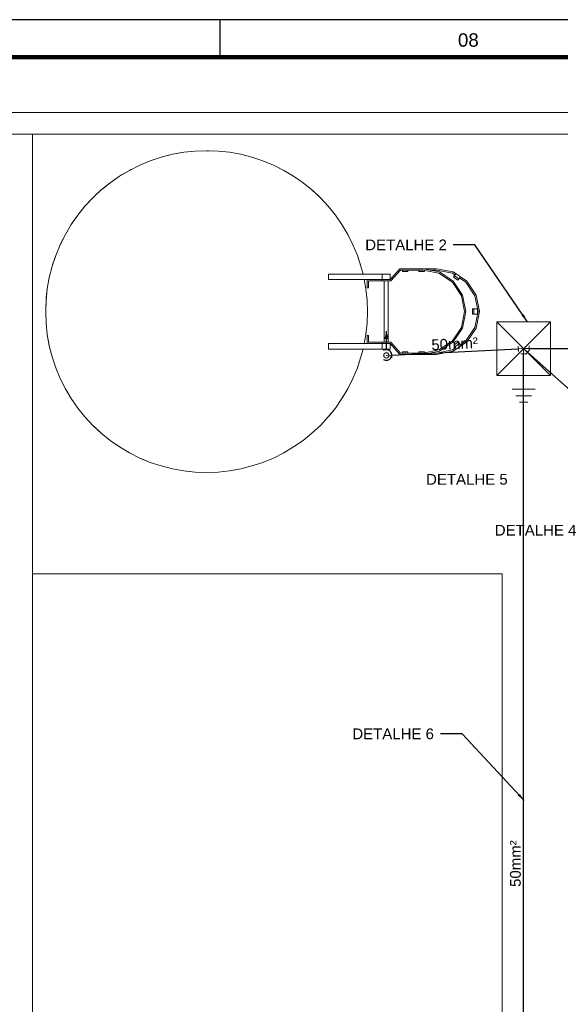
# Model space of a CAD drawing. Header units: millimetres. Extents: x 659 to 1031, y -73 to 11.
# Tile 34 of 141: x 701 to 711, y -8 to 11. Entities that reach past the tile are written whole.
import ezdxf
from ezdxf.enums import TextEntityAlignment as Align

# ---------------------------------------------------------------- set-up
doc = ezdxf.new("R2010")
doc.units = ezdxf.units.MM
doc.header["$MEASUREMENT"] = 0
doc.linetypes.add('NULL', pattern=[0])
for name, color, linetype, lineweight in [('Cotas', 1, 'Continuous', 0), ('IFC-Elemento de mobília-Contorno', 152, 'Continuous', 5), ('IFC-Laje-Contorno', 134, 'Continuous', 5), ('IFC-Parede padrão-Contorno', 44, 'Continuous', 5), ('IFC-Pilar-Contorno', 83, 'Continuous', 5), ('P-Simbol', 170, 'Continuous', 20), ('PR-Condutos 35mm²', 210, 'Continuous', 25), ('PR-Condutos 50mm²', 30, 'Continuous', 25), ('PR-Conexões', 5, 'Continuous', 20), ('PR-Textos conduto', 7, 'Continuous', 9), ('Textos', 7, 'Continuous', 9)]:
    doc.layers.add(name, color=color, linetype=linetype, lineweight=lineweight)
doc.layers.add('Prancha', color=1, linetype='Continuous')
doc.styles.add('Arial', font='arial.ttf')
doc.styles.add('SWIS', font='swisse.ttf')
doc.dimstyles.get("Standard").update_dxf_attribs({"dimtxt": 0.18, "dimasz": 0.18, "dimexe": 0.18, "dimexo": 0.0625, "dimgap": 0.09, "dimtad": 0, "dimtih": 1, "dimtoh": 1, "dimdec": 4, "dimzin": 0, "dimdsep": 46, "dimtxsty": 'Standard', "dimcen": 0.09, "dimadec": 0, "dimazin": 0, "dimtfac": 1, "dimtdec": 4, "dimtofl": 0, "dimtmove": 0, "dimatfit": 3, "dimfxl": 1, "dimtolj": 1, "dimtzin": 0, "dimarcsym": 0})

# ---------------------------------------------------------------- blocks, each defined once
blk = doc.blocks.new('Folha A0')
at = {"layer": 'Prancha', "color": 2}
blk.add_line((-74, 83.4), (-74, 84.1), dxfattribs=at)
at = {"layer": 'Prancha', "color": 4, "lineweight": 100}
blk.add_line((-0.7, 83.4), (-117.3, 83.4), dxfattribs=at)
at = {"layer": 'Prancha', "color": 1}
blk.add_lwpolyline([(-119.8, 0), (0, 0), (0, 84.1), (-119.8, 84.1)], close=True, dxfattribs=at)
at = {"layer": 'Prancha', "color": 1, "style": 'SWIS'}
blk.add_text('08', height=0.25, dxfattribs=at).set_placement((-69.375, 83.521), align=Align.BOTTOM_CENTER)
blk.add_text('08', height=0.25, dxfattribs=at).set_placement((-69.375, 83.521), align=Align.BOTTOM_CENTER)

msp = doc.modelspace()

# ---------------------------------------------------------------- hatches: boundary and pattern name
at = {"layer": 'PR-Condutos 35mm²', "linetype": 'Continuous'}
msp.add_hatch(color=201, dxfattribs=at).paths.add_polyline_path([(707.948, 4.822), (707.909, 4.677), (707.987, 4.677)])

# ---------------------------------------------------------------- linework, layer by layer
at = {"layer": 'IFC-Elemento de mobília-Contorno', "color": 8, "lineweight": 5}
for p, q in [((706.868, 5.785), (706.868, 5.887)), ((706.868, 5.887), (707.868, 5.887)), ((707.868, 5.785), (707.868, 5.887)), ((707.868, 5.887), (707.905, 5.887)), ((707.905, 5.887), (708.02, 5.887)), ((708.02, 5.785), (708.198, 5.988)), ((708.02, 5.862), (708.02, 5.887)), ((708.033, 5.76), (708.21, 5.963)), ((708.198, 5.988), (708.63, 5.988)), ((708.21, 5.963), (708.63, 5.963)), ((708.249, 5.939), (708.249, 5.963)), ((708.249, 5.938), (708.249, 5.939)), ((708.249, 5.938), (708.346, 5.938)), ((708.346, 5.938), (708.35, 5.938)), ((708.35, 5.962), (708.35, 5.963)), ((708.35, 5.938), (708.35, 5.962)), ((708.515, 5.988), (708.884, 5.988)), ((708.553, 5.939), (708.553, 5.963)), ((708.553, 5.938), (708.553, 5.939)), ((708.553, 5.938), (708.651, 5.938)), ((708.63, 5.988), (708.936, 5.927)), ((708.63, 5.963), (708.926, 5.904)), ((708.651, 5.938), (708.655, 5.938)), ((708.655, 5.938), (708.655, 5.958)), ((708.757, 5.963), (708.884, 5.963)), ((708.884, 5.988), (709.19, 5.927)), ((708.884, 5.963), (709.18, 5.904)), ((708.926, 5.904), (709.177, 5.736)), ((708.936, 5.927), (709.195, 5.754)), ((709.18, 5.904), (709.225, 5.874)), ((709.19, 5.927), (709.449, 5.754)), ((709.217, 5.858), (709.239, 5.894)), ((709.225, 5.873), (709.225, 5.874)), ((706.868, 5.785), (707.868, 5.785)), ((707.588, 5.633), (707.588, 5.785)), ((707.614, 5.633), (707.614, 5.76)), ((707.614, 5.76), (707.868, 5.76)), ((707.868, 5.785), (708.02, 5.785)), ((707.868, 5.785), (708.02, 5.785)), ((707.868, 5.76), (707.868, 5.785)), ((707.868, 5.76), (708.033, 5.76)), ((707.906, 4.617), (707.906, 5.76)), ((707.982, 4.617), (707.982, 5.76)), ((708.02, 5.785), (708.02, 5.862)), ((709.177, 5.736), (709.345, 5.485)), ((709.195, 5.754), (709.369, 5.494)), ((709.201, 5.838), (709.225, 5.873)), ((709.201, 5.838), (709.212, 5.853)), ((709.201, 5.838), (709.217, 5.818)), ((709.212, 5.853), (709.217, 5.858)), ((709.217, 5.858), (709.278, 5.814)), ((709.217, 5.818), (709.279, 5.775)), ((709.278, 5.814), (709.295, 5.794)), ((709.279, 5.775), (709.284, 5.779)), ((709.284, 5.779), (709.295, 5.794)), ((709.295, 5.794), (709.322, 5.835)), ((709.31, 5.817), (709.431, 5.736)), ((709.431, 5.736), (709.599, 5.485)), ((709.449, 5.754), (709.623, 5.494)), ((707.588, 5.633), (707.614, 5.633)), ((709.345, 5.485), (709.404, 5.188)), ((709.369, 5.494), (709.43, 5.188)), ((709.599, 5.485), (709.658, 5.188)), ((709.623, 5.494), (709.684, 5.188)), ((709.345, 4.892), (709.404, 5.188)), ((709.369, 4.882), (709.43, 5.188)), ((709.555, 5.239), (709.561, 5.239)), ((709.555, 5.164), (709.555, 5.239)), ((709.555, 5.138), (709.555, 5.164)), ((709.561, 5.239), (709.58, 5.239)), ((709.58, 5.213), (709.58, 5.239)), ((709.58, 5.239), (709.645, 5.239)), ((709.58, 5.138), (709.58, 5.213)), ((709.599, 4.892), (709.658, 5.188)), ((709.623, 4.882), (709.684, 5.188)), ((709.645, 5.138), (709.645, 5.239)), ((709.555, 5.138), (709.561, 5.138)), ((709.561, 5.138), (709.58, 5.138)), ((709.58, 5.138), (709.645, 5.138)), ((709.177, 4.641), (709.345, 4.892)), ((709.195, 4.623), (709.369, 4.882)), ((709.431, 4.641), (709.599, 4.892)), ((709.449, 4.623), (709.623, 4.882)), ((706.868, 4.49), (706.868, 4.592)), ((706.868, 4.592), (707.868, 4.592)), ((707.588, 4.744), (707.614, 4.744)), ((707.588, 4.592), (707.588, 4.744)), ((707.588, 4.592), (707.868, 4.592)), ((707.614, 4.617), (707.614, 4.744)), ((707.614, 4.617), (708.033, 4.617)), ((707.868, 4.617), (708.033, 4.617)), ((707.868, 4.592), (707.868, 4.617)), ((707.868, 4.49), (707.868, 4.592)), ((707.868, 4.592), (708.02, 4.592)), ((708.02, 4.592), (708.198, 4.388)), ((708.02, 4.567), (708.02, 4.592)), ((708.033, 4.617), (708.21, 4.414)), ((708.926, 4.473), (709.177, 4.641)), ((708.936, 4.449), (709.195, 4.623)), ((709.19, 4.449), (709.449, 4.623)), ((709.228, 4.58), (709.29, 4.623)), ((709.289, 4.583), (709.306, 4.603)), ((709.29, 4.623), (709.295, 4.619)), ((709.295, 4.619), (709.306, 4.603)), ((709.306, 4.603), (709.327, 4.571)), ((709.327, 4.571), (709.431, 4.641)), ((706.868, 4.49), (707.868, 4.49)), ((707.868, 4.49), (707.983, 4.49)), ((707.983, 4.49), (708.02, 4.49)), ((708.02, 4.49), (708.02, 4.567)), ((708.21, 4.414), (708.63, 4.414)), ((708.249, 4.438), (708.249, 4.439)), ((708.249, 4.439), (708.346, 4.439)), ((708.249, 4.414), (708.249, 4.438)), ((708.346, 4.439), (708.35, 4.439)), ((708.35, 4.415), (708.35, 4.439)), ((708.35, 4.414), (708.35, 4.415)), ((708.515, 4.414), (708.553, 4.414)), ((708.553, 4.438), (708.553, 4.439)), ((708.553, 4.439), (708.651, 4.439)), ((708.553, 4.414), (708.553, 4.438)), ((708.558, 4.414), (708.63, 4.414)), ((708.63, 4.414), (708.926, 4.473)), ((708.63, 4.388), (708.936, 4.449)), ((708.651, 4.439), (708.655, 4.439)), ((708.655, 4.419), (708.655, 4.439)), ((708.757, 4.414), (708.884, 4.414)), ((708.884, 4.414), (709.18, 4.473)), ((708.884, 4.388), (709.19, 4.449)), ((709.18, 4.473), (709.243, 4.515)), ((709.212, 4.56), (709.228, 4.58)), ((709.212, 4.56), (709.222, 4.544)), ((709.212, 4.56), (709.235, 4.525)), ((709.222, 4.544), (709.227, 4.54)), ((709.227, 4.54), (709.289, 4.583)), ((709.227, 4.54), (709.243, 4.515)), ((709.235, 4.525), (709.243, 4.515)), ((708.198, 4.388), (708.63, 4.388)), ((708.63, 4.388), (708.884, 4.388))]:
    msp.add_line(p, q, dxfattribs=at)
at = {"layer": 'IFC-Laje-Contorno', "color": 8, "lineweight": 5}
for p, q in [((701.348, 0.298), (701.348, 8.498)), ((701.348, -12.702), (701.348, 0.298)), ((701.348, 0.298), (710.106, 0.298)), ((710.106, -12.702), (710.106, 0.298))]:
    msp.add_line(p, q, dxfattribs=at)
at = {"layer": 'IFC-Parede padrão-Contorno', "color": 8, "lineweight": 5}
for p, q in [((681.918, 8.898), (743.51, 8.898)), ((682.222, 8.498), (743.11, 8.498))]:
    msp.add_line(p, q, dxfattribs=at)
at = {"layer": 'IFC-Pilar-Contorno', "color": 8, "lineweight": 5}
for p, q in [((703.751, 8.067), (703.958, 8.12)), ((703.751, 8.067), (703.794, 8.078)), ((703.794, 8.078), (703.958, 8.12)), ((703.958, 8.12), (704.169, 8.158)), ((703.958, 8.12), (704.002, 8.128)), ((704.002, 8.128), (704.169, 8.158)), ((704.169, 8.158), (704.382, 8.181)), ((704.382, 8.181), (704.596, 8.188)), ((704.596, 8.188), (704.64, 8.187)), ((704.596, 8.188), (704.81, 8.181)), ((704.64, 8.187), (704.81, 8.181)), ((704.81, 8.181), (705.023, 8.158)), ((705.023, 8.158), (705.233, 8.12)), ((705.233, 8.12), (705.277, 8.109)), ((705.233, 8.12), (705.441, 8.067)), ((705.277, 8.109), (705.441, 8.067)), ((703.158, 7.821), (703.35, 7.917)), ((703.35, 7.917), (703.547, 7.999)), ((703.547, 7.999), (703.751, 8.067)), ((705.441, 8.067), (705.483, 8.053)), ((705.441, 8.067), (705.644, 7.999)), ((705.644, 7.999), (705.685, 7.982)), ((705.644, 7.999), (705.842, 7.917)), ((705.685, 7.982), (705.842, 7.917)), ((705.842, 7.917), (705.882, 7.897)), ((705.842, 7.917), (706.034, 7.821)), ((705.882, 7.897), (706.034, 7.821)), ((702.798, 7.59), (702.974, 7.712)), ((702.835, 7.615), (702.974, 7.712)), ((702.974, 7.712), (703.158, 7.821)), ((702.974, 7.712), (703.012, 7.735)), ((703.012, 7.735), (703.158, 7.821)), ((703.158, 7.821), (703.198, 7.841)), ((706.034, 7.821), (706.218, 7.712)), ((706.218, 7.712), (706.394, 7.59)), ((702.631, 7.456), (702.798, 7.59)), ((702.666, 7.484), (702.798, 7.59)), ((702.798, 7.59), (702.835, 7.615)), ((706.394, 7.59), (706.428, 7.562)), ((706.394, 7.59), (706.56, 7.456)), ((706.428, 7.562), (706.56, 7.456)), ((702.474, 7.31), (702.631, 7.456)), ((702.507, 7.34), (702.631, 7.456)), ((702.631, 7.456), (702.666, 7.484)), ((706.56, 7.456), (706.593, 7.425)), ((706.56, 7.456), (706.717, 7.31)), ((706.593, 7.425), (706.717, 7.31)), ((702.329, 7.153), (702.474, 7.31)), ((702.329, 7.153), (702.359, 7.186)), ((702.359, 7.186), (702.474, 7.31)), ((702.474, 7.31), (702.507, 7.34)), ((706.717, 7.31), (706.863, 7.153)), ((706.833, 7.186), (706.863, 7.153)), ((702.072, 6.81), (702.194, 6.986)), ((702.097, 6.847), (702.194, 6.986)), ((702.194, 6.986), (702.329, 7.153)), ((706.863, 7.153), (706.997, 6.986)), ((706.997, 6.986), (707.12, 6.81)), ((701.963, 6.626), (702.072, 6.81)), ((702.072, 6.81), (702.097, 6.847)), ((707.12, 6.81), (707.229, 6.626)), ((701.867, 6.435), (701.963, 6.626)), ((701.887, 6.474), (701.963, 6.626)), ((707.229, 6.626), (707.305, 6.474)), ((707.229, 6.626), (707.325, 6.435)), ((701.785, 6.237), (701.867, 6.435)), ((701.867, 6.435), (701.887, 6.474)), ((707.305, 6.474), (707.325, 6.435)), ((707.325, 6.435), (707.407, 6.237)), ((701.717, 6.034), (701.785, 6.237)), ((701.717, 6.034), (701.731, 6.076)), ((701.731, 6.076), (701.785, 6.237)), ((707.407, 6.237), (707.46, 6.076)), ((707.407, 6.237), (707.474, 6.034)), ((707.46, 6.076), (707.474, 6.034)), ((701.664, 5.826), (701.717, 6.034)), ((707.474, 6.034), (707.512, 5.887)), ((701.626, 5.615), (701.664, 5.826)), ((707.535, 5.785), (707.565, 5.615)), ((701.603, 5.402), (701.626, 5.615)), ((701.608, 5.447), (701.626, 5.615)), ((707.565, 5.615), (707.588, 5.402)), ((701.596, 5.188), (701.603, 5.402)), ((701.597, 5.233), (701.603, 5.402)), ((701.603, 5.402), (701.608, 5.447)), ((707.583, 5.447), (707.588, 5.402)), ((707.588, 5.402), (707.596, 5.188)), ((701.596, 5.188), (701.597, 5.233)), ((701.596, 5.188), (701.603, 4.974)), ((707.588, 4.974), (707.596, 5.188)), ((701.603, 4.974), (701.626, 4.761)), ((707.565, 4.761), (707.588, 4.974)), ((701.626, 4.761), (701.656, 4.595)), ((701.626, 4.761), (701.664, 4.551)), ((701.656, 4.595), (701.664, 4.551)), ((707.535, 4.592), (707.565, 4.761)), ((707.535, 4.592), (707.535, 4.595)), ((701.664, 4.551), (701.706, 4.386)), ((701.664, 4.551), (701.717, 4.343)), ((707.474, 4.343), (707.512, 4.49)), ((701.706, 4.386), (701.717, 4.343)), ((701.717, 4.343), (701.785, 4.14)), ((707.407, 4.14), (707.474, 4.343)), ((707.421, 4.182), (707.474, 4.343)), ((701.785, 4.14), (701.867, 3.942)), ((707.325, 3.942), (707.407, 4.14)), ((707.407, 4.14), (707.421, 4.182)), ((701.867, 3.942), (701.963, 3.751)), ((707.229, 3.751), (707.325, 3.942)), ((701.963, 3.751), (702.049, 3.605)), ((701.963, 3.751), (702.072, 3.566)), ((707.12, 3.566), (707.229, 3.751)), ((707.142, 3.605), (707.229, 3.751)), ((702.049, 3.605), (702.072, 3.566)), ((702.072, 3.566), (702.194, 3.39)), ((706.997, 3.39), (707.12, 3.566)), ((707.12, 3.566), (707.142, 3.605)), ((702.194, 3.39), (702.301, 3.258)), ((702.194, 3.39), (702.329, 3.224)), ((706.863, 3.224), (706.997, 3.39)), ((706.891, 3.258), (706.997, 3.39)), ((706.997, 3.39), (707.023, 3.427)), ((702.301, 3.258), (702.329, 3.224)), ((702.329, 3.224), (702.474, 3.067)), ((706.717, 3.067), (706.863, 3.224)), ((706.863, 3.224), (706.891, 3.258)), ((702.474, 3.067), (702.507, 3.037)), ((702.474, 3.067), (702.631, 2.921)), ((702.507, 3.037), (702.631, 2.921)), ((706.56, 2.921), (706.717, 3.067)), ((702.631, 2.921), (702.798, 2.787)), ((702.798, 2.787), (702.974, 2.665)), ((706.218, 2.665), (706.394, 2.787)), ((706.254, 2.69), (706.394, 2.787)), ((706.394, 2.787), (706.56, 2.921)), ((702.974, 2.665), (703.158, 2.555)), ((706.034, 2.555), (706.218, 2.665)), ((706.034, 2.555), (706.072, 2.578)), ((706.218, 2.665), (706.254, 2.69)), ((703.158, 2.555), (703.35, 2.459)), ((703.35, 2.459), (703.391, 2.442)), ((703.35, 2.459), (703.547, 2.377)), ((703.391, 2.442), (703.547, 2.377)), ((705.644, 2.377), (705.842, 2.459)), ((705.644, 2.377), (705.685, 2.395)), ((705.685, 2.395), (705.842, 2.459)), ((705.842, 2.459), (706.034, 2.555)), ((703.547, 2.377), (703.751, 2.31)), ((703.751, 2.31), (703.958, 2.257)), ((703.958, 2.257), (704.169, 2.219)), ((704.169, 2.219), (704.213, 2.214)), ((704.169, 2.219), (704.382, 2.196)), ((704.213, 2.214), (704.382, 2.196)), ((704.81, 2.196), (705.023, 2.219)), ((705.023, 2.219), (705.233, 2.257)), ((705.023, 2.219), (705.067, 2.227)), ((705.067, 2.227), (705.233, 2.257)), ((705.233, 2.257), (705.441, 2.31)), ((705.441, 2.31), (705.644, 2.377)), ((705.441, 2.31), (705.483, 2.324)), ((705.483, 2.324), (705.644, 2.377)), ((704.382, 2.196), (704.596, 2.188)), ((704.596, 2.188), (704.81, 2.196))]:
    msp.add_line(p, q, dxfattribs=at)
at = {"layer": 'P-Simbol'}
for p, q in [((711.006, 3.998), (710.006, 4.998)), ((711.006, 4.998), (710.006, 3.998)), ((710.506, 3.742), (710.506, 3.998)), ((710.29, 3.742), (710.722, 3.742)), ((710.652, 3.62), (710.36, 3.62)), ((710.582, 3.498), (710.43, 3.498)), ((710.51, 3.376), (710.5, 3.376))]:
    msp.add_line(p, q, dxfattribs=at)
msp.add_lwpolyline([(710.006, 4.998), (710.006, 3.998), (711.006, 3.998), (711.006, 4.998), (710.006, 4.998), (710.006, 4.998)], dxfattribs=at)
at = {"layer": 'PR-Condutos 35mm²'}
for p, q in [((708.048, 4.377), (710.406, 4.493)), ((710.58, 4.431), (712.658, 2.574)), ((707.946, 4.38), (707.948, 4.372))]:
    msp.add_line(p, q, dxfattribs=at)
for points in [[(707.948, 4.472), (707.948, 4.822)], [(707.896, 4.293), (707.91, 4.286), (707.925, 4.282), (707.94, 4.28), (707.956, 4.28), (707.971, 4.283), (707.986, 4.288), (707.999, 4.295), (708.012, 4.304), (708.023, 4.315), (708.032, 4.328), (708.038, 4.342), (708.043, 4.357), (708.046, 4.372), (708.046, 4.387), (708.043, 4.403), (708.038, 4.417), (708.032, 4.431), (708.023, 4.444), (708.012, 4.455), (707.999, 4.464), (707.986, 4.471), (707.971, 4.476), (707.956, 4.479), (707.94, 4.479), (707.925, 4.477), (707.91, 4.473), (707.896, 4.466)]]:
    msp.add_lwpolyline(points, dxfattribs=at)
at = {"layer": 'PR-Condutos 50mm²'}
for p, q in [((710.606, 4.498), (734.702, 4.498)), ((710.506, -14.602), (710.506, 4.398))]:
    msp.add_line(p, q, dxfattribs=at)
at = {"layer": 'PR-Conexões'}
for p, q in [((708.045, 4.427), (708.05, 4.327)), ((710.409, 4.443), (710.404, 4.543)), ((710.506, 4.498), (710.406, 4.493)), ((710.506, 4.498), (710.606, 4.498)), ((710.506, 4.498), (710.506, 4.398)), ((710.506, 4.498), (710.58, 4.431)), ((710.614, 4.469), (710.547, 4.394)), ((710.606, 4.548), (710.606, 4.448)), ((707.948, 4.372), (708.048, 4.377)), ((710.556, 4.398), (710.456, 4.398))]:
    msp.add_line(p, q, dxfattribs=at)
msp.add_circle((707.948, 4.372), 0.05, dxfattribs=at)

# ---------------------------------------------------------------- block references
at = {"layer": 'Prancha'}
msp.add_blockref('Folha A0', (778.85, -73.47), dxfattribs=at)

# ---------------------------------------------------------------- texts
at = {"layer": 'PR-Textos conduto', "linetype": 'NULL', "char_height": 0.2, "width": 1.73841, "attachment_point": 8, "line_spacing_factor": 0.6, "style": 'Arial'}
for insert, rotation in [((709.224, 4.486), 2.819), ((710.455, -5.102), 90.0002)]:
    msp.add_mtext('50mm²', dxfattribs=dict(at, insert=insert, rotation=rotation))
at = {"layer": 'Textos', "linetype": 'NULL', "char_height": 0.2, "width": 3.1461, "attachment_point": 6, "line_spacing_factor": 0.9, "style": 'Arial'}
for s, insert in [('DETALHE 2', (709.075, 6.432)), ('DETALHE 5', (710.209, 2.06)), ('DETALHE 4', (711.49, 1.113)), ('DETALHE 6', (708.834, -2.684))]:
    msp.add_mtext(s, dxfattribs=dict(at, insert=insert))

# ---------------------------------------------------------------- leaders
at = {"layer": 'Cotas'}
for points in [[(710.573, 5.001), (709.599, 6.432), (709.195, 6.432)], [(710.518, -3.927), (709.358, -2.684), (708.954, -2.684)]]:
    msp.add_leader(points, dimstyle='Standard', override={"dimasz": 0.15}, dxfattribs=at)

doc.saveas('drawing.dxf')
